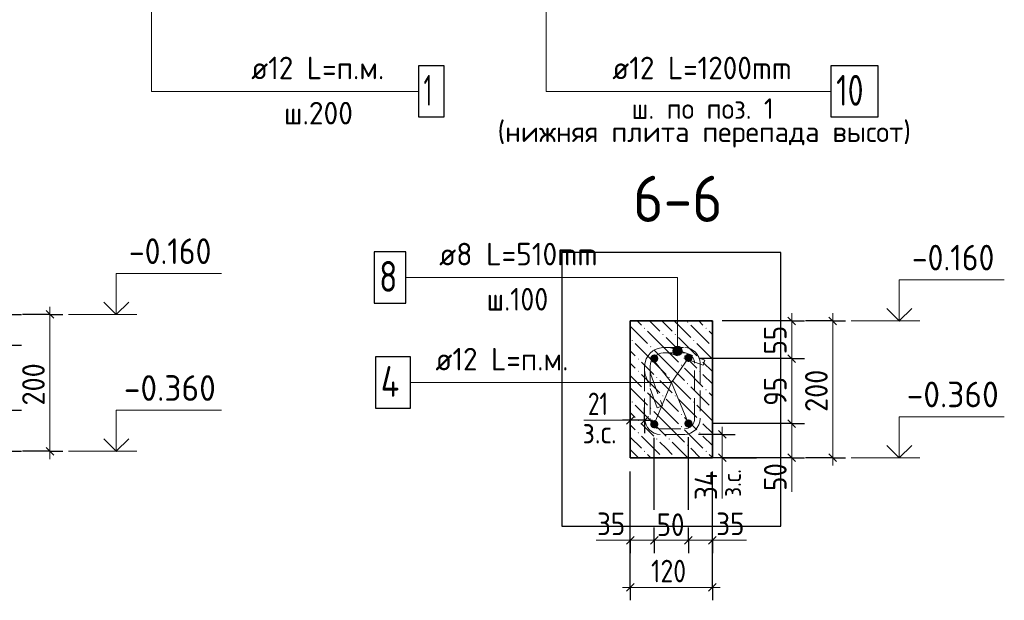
# Model space of a CAD drawing. Header units: millimetres. Extents: x 0 to 50400, y 0 to 35640.
# Tile 29 of 40: x 25931 to 37438, y 17328 to 24117. Entities that reach past the tile are written whole.
import ezdxf

# ---------------------------------------------------------------- set-up
doc = ezdxf.new("R2010")
doc.units = ezdxf.units.MM
doc.linetypes.add('______2', pattern=[324, 240, -84])
for name, color, linetype, lineweight in [('Standard', 7, 'Continuous', 25), ('ЖБ Перекрытие верхний уровень', 7, 'Continuous', 35), ('Размерная линия_ общее', 7, 'Continuous', 13), ('Тени', 7, 'Continuous', 13)]:
    doc.layers.add(name, color=color, linetype=linetype, lineweight=lineweight)
for name, color, linetype, lineweight, true_color in [('Обрамление Г-обр.', 7, 'Continuous', 25, 0x5f1e0f), ('Поперечное армирование AW фон', 7, '______2', 13, 0xa0a0a0), ('Фоновоя арматура Х1', 7, 'Continuous', 18, 0x656565)]:
    doc.layers.add(name, color=color, linetype=linetype, lineweight=lineweight, true_color=true_color)
doc.styles.add('ISOCPEUR', font='txt')

msp = doc.modelspace()

# ---------------------------------------------------------------- hatches: boundary and pattern name
at = {"layer": 'Standard', "linetype": 'Continuous', "lineweight": 13, "transparency": 33554687}
for points in [[(33666, 20271), (33573, 20271), (33565, 20244)], [(33666, 20271), (33565, 20244), (33673, 20244)], [(33646, 20290), (33592, 20290), (33573, 20271)], [(33646, 20290), (33573, 20271), (33666, 20271)], [(33592, 20290), (33646, 20290), (33619, 20298)], [(33673, 20244), (33565, 20244), (33573, 20217)], [(33673, 20244), (33573, 20217), (33666, 20217)], [(33666, 20217), (33573, 20217), (33592, 20197)], [(33666, 20217), (33592, 20197), (33646, 20197)], [(33646, 20197), (33592, 20197), (33619, 20190)]]:
    msp.add_hatch(color=7, dxfattribs=at).paths.add_polyline_path(points)
at = {"layer": 'ЖБ Перекрытие верхний уровень', "linetype": 'Continuous', "lineweight": 18, "transparency": 33554687}
for points in [[(33226, 20509), (33233, 20517), (33241, 20509), (33233, 20502)], [(33730, 20581), (33737, 20589), (33745, 20581), (33737, 20574)], [(33946, 20509), (33953, 20517), (33961, 20509), (33953, 20502)], [(33082, 20365), (33089, 20373), (33097, 20365), (33089, 20358)], [(33442, 20437), (33449, 20445), (33457, 20437), (33449, 20430)], [(33586, 20437), (33593, 20445), (33601, 20437), (33593, 20430)], [(33802, 20365), (33809, 20373), (33817, 20365), (33809, 20358)], [(33298, 20293), (33305, 20301), (33313, 20293), (33305, 20286)], [(34018, 20293), (34025, 20301), (34027, 20299), (34027, 20287), (34025, 20286)], [(33154, 20149), (33161, 20157), (33169, 20149), (33161, 20142)], [(33658, 20221), (33665, 20229), (33673, 20221), (33665, 20214)], [(33874, 20149), (33881, 20157), (33889, 20149), (33881, 20142)], [(33658, 20077), (33665, 20085), (33673, 20077), (33665, 20070)], [(33154, 20005), (33161, 20013), (33169, 20005), (33161, 19998)], [(33370, 19933), (33377, 19941), (33385, 19933), (33377, 19926)], [(33514, 19933), (33521, 19941), (33529, 19933), (33521, 19926)], [(33874, 20005), (33881, 20013), (33889, 20005), (33881, 19998)], [(33226, 19789), (33233, 19797), (33241, 19789), (33233, 19782)], [(33730, 19861), (33737, 19869), (33745, 19861), (33737, 19854)], [(33946, 19789), (33953, 19797), (33961, 19789), (33953, 19782)], [(33442, 19717), (33449, 19725), (33457, 19717), (33449, 19710)], [(33586, 19717), (33593, 19725), (33601, 19717), (33593, 19710)], [(33082, 19645), (33089, 19653), (33097, 19645), (33089, 19638)], [(33298, 19573), (33305, 19581), (33313, 19573), (33305, 19566)], [(33802, 19645), (33809, 19653), (33817, 19645), (33809, 19638)], [(34018, 19573), (34025, 19581), (34027, 19579), (34027, 19567), (34025, 19566)], [(33658, 19501), (33665, 19509), (33673, 19501), (33665, 19494)], [(33154, 19429), (33161, 19437), (33169, 19429), (33161, 19422)], [(33658, 19357), (33665, 19365), (33673, 19357), (33665, 19350)], [(33874, 19429), (33881, 19437), (33889, 19429), (33881, 19422)], [(33154, 19285), (33161, 19293), (33169, 19285), (33161, 19278)], [(33370, 19213), (33377, 19221), (33385, 19213), (33377, 19206)], [(33514, 19213), (33521, 19221), (33529, 19213), (33521, 19206)], [(33874, 19285), (33881, 19293), (33889, 19285), (33881, 19278)], [(33730, 19141), (33737, 19149), (33745, 19141), (33737, 19134)], [(33226, 19069), (33233, 19077), (33241, 19069), (33233, 19062)], [(33442, 18997), (33449, 19005), (33457, 18997), (33455, 18995), (33444, 18995)], [(33586, 18997), (33593, 19005), (33601, 18997), (33599, 18995), (33588, 18995)], [(33946, 19069), (33953, 19077), (33961, 19069), (33953, 19062)]]:
    msp.add_hatch(color=7, dxfattribs=at).paths.add_polyline_path(points, flags=16)
at = {"layer": 'Тени', "linetype": 'Continuous', "lineweight": 13, "transparency": 33554687}
for points in [[(33395, 20155), (33392, 20173), (33381, 20189), (33366, 20199), (33347, 20203), (33329, 20199), (33313, 20189), (33303, 20173), (33299, 20155), (33303, 20137), (33313, 20121), (33329, 20111), (33347, 20107), (33366, 20111), (33381, 20121), (33392, 20137)], [(33795, 20163), (33792, 20181), (33781, 20197), (33766, 20207), (33747, 20211), (33729, 20207), (33713, 20197), (33703, 20181), (33699, 20163), (33703, 20145), (33713, 20129), (33729, 20119), (33747, 20115), (33766, 20119), (33781, 20129), (33792, 20145)], [(33395, 19387), (33392, 19405), (33381, 19421), (33366, 19431), (33347, 19435), (33329, 19431), (33313, 19421), (33303, 19405), (33299, 19387), (33303, 19369), (33313, 19353), (33329, 19343), (33347, 19339), (33366, 19343), (33381, 19353), (33392, 19369)], [(33795, 19395), (33792, 19413), (33781, 19429), (33766, 19439), (33747, 19443), (33729, 19439), (33713, 19429), (33703, 19413), (33699, 19395), (33703, 19377), (33713, 19361), (33729, 19351), (33747, 19347), (33766, 19351), (33781, 19361), (33792, 19377)]]:
    msp.add_hatch(color=7, dxfattribs=at).paths.add_polyline_path(points)

# ---------------------------------------------------------------- linework, layer by layer
at = {"layer": 'Standard', "color": 7, "linetype": 'Continuous', "lineweight": 13, "transparency": 33554687}
for p, q in [((27300, 20670), (26500, 20670)), ((36450, 20595), (35650, 20595)), ((33619, 20298), (33619, 20298)), ((33565, 20244), (33565, 20244)), ((33619, 20190), (33619, 20190)), ((33673, 20244), (33673, 20244)), ((33547, 19875), (30499, 19875)), ((33067, 19433), (32523, 19433)), ((27300, 19070), (26500, 19070)), ((34143, 18995), (34143, 18518)), ((34954, 18995), (34954, 18595)), ((36450, 18995), (35650, 18995)), ((33067, 18030), (32667, 18030)), ((34027, 18030), (34427, 18030))]:
    msp.add_line(p, q, dxfattribs=at)
for points in [[(27472, 28591), (27472, 23279), (30592, 23279)], [(32085, 25463), (32085, 23279), (35419, 23279)], [(27060, 20670), (27060, 21150), (28288, 21150)], [(30445, 21103), (33619, 21103), (33619, 20244)], [(36210, 20595), (36210, 21075), (37438, 21075)], [(33328, 20151), (33547, 19875), (33747, 20163)], [(33347, 19387), (33547, 19875), (33747, 19395)], [(27060, 19070), (27060, 19550), (28288, 19550)], [(36210, 18995), (36210, 19475), (37438, 19475)]]:
    msp.add_lwpolyline(points, dxfattribs=at)
at = {"layer": 'Standard', "color": 254, "linetype": 'Continuous', "lineweight": -3, "true_color": 0xc4c4ff, "transparency": 33554687}
msp.add_lwpolyline([(32267, 18195), (34827, 18195), (34827, 21395), (32267, 21395), (32267, 18195)], dxfattribs=at)
at = {"layer": 'Standard', "color": 7, "linetype": 'Continuous', "lineweight": 35, "transparency": 33554687}
for points in [[(26915, 20815), (27060, 20670), (27205, 20815)], [(36065, 20740), (36210, 20595), (36356, 20740)], [(26915, 19215), (27060, 19070), (27205, 19215)], [(36065, 19140), (36210, 18995), (36356, 19140)]]:
    msp.add_lwpolyline(points, dxfattribs=at)
at = {"layer": 'Standard', "color": 7, "linetype": 'Continuous', "lineweight": 13, "transparency": 33554687}
msp.add_circle((33619, 20244), 54, dxfattribs=at)
at = {"layer": 'ЖБ Перекрытие верхний уровень', "color": 7, "linetype": 'Continuous', "lineweight": 35, "transparency": 33554687}
for p, q in [((33067, 20595), (33067, 18995)), ((34027, 20595), (33067, 20595)), ((34027, 18995), (34027, 20595)), ((33067, 18995), (34027, 18995))]:
    msp.add_line(p, q, dxfattribs=at)
at = {"layer": 'ЖБ Перекрытие верхний уровень', "color": 9, "linetype": 'Continuous', "lineweight": 18, "true_color": 0xc7c7c7, "transparency": 33554687}
for p, q in [((33067, 20532), (33269, 20329)), ((33148, 20595), (33197, 20545)), ((33292, 20595), (33413, 20473)), ((33485, 20545), (33436, 20595)), ((33557, 20473), (33485, 20545)), ((33580, 20595), (33773, 20401)), ((33773, 20545), (33989, 20329)), ((33868, 20595), (33917, 20545)), ((34012, 20595), (34027, 20580)), ((33485, 20257), (33269, 20473)), ((33485, 20401), (33629, 20257)), ((33629, 20401), (33845, 20185)), ((34027, 20436), (33989, 20473)), ((33341, 20113), (33125, 20329)), ((33341, 20257), (33485, 20113)), ((33485, 20257), (33629, 20113)), ((34027, 20148), (33845, 20329)), ((33067, 20244), (33125, 20185)), ((33773, 20113), (33701, 20185)), ((33125, 20041), (33067, 20100)), ((33197, 20113), (33341, 19969)), ((33341, 20113), (33485, 19969)), ((33485, 20113), (33701, 19897)), ((33701, 20041), (33917, 19825)), ((33845, 20041), (33773, 20113)), ((33917, 20113), (34027, 20004)), ((33067, 19956), (33197, 19825)), ((33197, 19969), (33413, 19753)), ((33917, 19969), (34027, 19860)), ((33067, 19812), (33269, 19609)), ((33485, 19825), (33413, 19897)), ((33557, 19753), (33485, 19825)), ((33557, 19897), (33773, 19681)), ((33773, 19825), (33989, 19609)), ((33485, 19537), (33269, 19753)), ((33485, 19681), (33629, 19537)), ((33629, 19681), (33845, 19465)), ((34027, 19716), (33989, 19753)), ((33341, 19393), (33125, 19609)), ((34027, 19428), (33845, 19609)), ((33067, 19524), (33125, 19465)), ((33341, 19537), (33485, 19393)), ((33485, 19537), (33629, 19393)), ((33773, 19393), (33701, 19465)), ((33125, 19321), (33067, 19380)), ((33197, 19393), (33341, 19249)), ((33341, 19393), (33485, 19249)), ((33485, 19393), (33701, 19177)), ((33845, 19321), (33773, 19393)), ((33917, 19393), (34027, 19284)), ((33067, 19236), (33197, 19105)), ((33197, 19249), (33413, 19033)), ((33701, 19321), (33917, 19105)), ((33917, 19249), (34027, 19140)), ((33485, 19105), (33413, 19177)), ((33557, 19033), (33485, 19105)), ((33557, 19177), (33740, 18995)), ((33773, 19105), (33884, 18995)), ((33067, 19092), (33164, 18995)), ((33308, 18995), (33269, 19033)), ((34027, 18996), (33989, 19033))]:
    msp.add_line(p, q, dxfattribs=at)
at = {"layer": 'Обрамление Г-обр.', "color": 7, "linetype": 'Continuous', "lineweight": 25, "transparency": 33554687}
msp.add_lwpolyline([(35413, 22979), (35965, 22979), (35965, 23579), (35413, 23579), (35413, 22979)], dxfattribs=at)
at = {"layer": 'Поперечное армирование AW фон', "color": 7, "linetype": 'Continuous', "lineweight": 25, "transparency": 33554687}
msp.add_lwpolyline([(30073, 20803), (30445, 20803), (30445, 21403), (30073, 21403), (30073, 20803)], dxfattribs=at)
at = {"layer": 'Поперечное армирование AW фон', "color": 253, "linetype": '______2', "lineweight": 13, "true_color": 0xa0a0a0, "transparency": 33554687}
msp.add_lwpolyline([(33382, 19579), (33248, 19948), (33245, 19956), (33243, 19965), (33240, 19974), (33239, 19983), (33237, 19992), (33236, 20002), (33235, 20011), (33235, 20020), (33235, 20070), (33241, 20109), (33254, 20150), (33275, 20187), (33301, 20218), (33331, 20244), (33369, 20265), (33410, 20278), (33449, 20284), (33703, 20284), (33736, 20279), (33770, 20268), (33802, 20250), (33828, 20229), (33850, 20203), (33867, 20171), (33879, 20137), (33883, 20104), (33883, 19448), (33879, 19415), (33867, 19381), (33850, 19349), (33828, 19323), (33802, 19301), (33770, 19284), (33736, 19272), (33703, 19268), (33415, 19268), (33382, 19272), (33348, 19284), (33316, 19301), (33290, 19323), (33269, 19349), (33251, 19381), (33240, 19415), (33235, 19448), (33235, 20070), (33241, 20109), (33254, 20150), (33275, 20187), (33301, 20218), (33331, 20244), (33369, 20265), (33410, 20278), (33449, 20284), (33499, 20284), (33508, 20284), (33517, 20283), (33527, 20282), (33536, 20280), (33545, 20279), (33554, 20276), (33563, 20274), (33571, 20271), (33940, 20137), (33918, 20077), (33550, 20211), (33544, 20213), (33537, 20215), (33531, 20216), (33525, 20217), (33518, 20218), (33512, 20219), (33505, 20220), (33498, 20220), (33453, 20220), (33424, 20216), (33395, 20206), (33368, 20191), (33346, 20173), (33328, 20151), (33313, 20124), (33303, 20095), (33299, 20066), (33299, 19452), (33302, 19429), (33310, 19406), (33322, 19385), (33336, 19368), (33353, 19354), (33374, 19342), (33397, 19335), (33419, 19332), (33699, 19332), (33722, 19335), (33745, 19342), (33766, 19354), (33783, 19368), (33797, 19385), (33808, 19406), (33816, 19429), (33819, 19452), (33819, 20100), (33816, 20122), (33808, 20145), (33797, 20166), (33783, 20183), (33766, 20197), (33745, 20209), (33722, 20217), (33699, 20220), (33453, 20220), (33424, 20216), (33395, 20206), (33368, 20191), (33346, 20173), (33328, 20151), (33313, 20124), (33303, 20095), (33299, 20066), (33299, 20021), (33299, 20014), (33300, 20007), (33301, 20001), (33302, 19994), (33303, 19988), (33304, 19982), (33306, 19975), (33308, 19969), (33442, 19601), (33382, 19579)], dxfattribs=at)
at = {"layer": 'Размерная линия_ общее', "color": 7, "linetype": 'Continuous', "lineweight": 25, "transparency": 33554687}
for p, q in [((26239, 20715), (26329, 20625)), ((34909, 20640), (34999, 20550)), ((35389, 20640), (35479, 20550)), ((34909, 20200), (34999, 20110)), ((33112, 19478), (33022, 19388)), ((33280, 19478), (33190, 19388)), ((34909, 19440), (34999, 19350)), ((34098, 19313), (34188, 19223)), ((26239, 19115), (26329, 19025)), ((34098, 19040), (34188, 18950)), ((34909, 19040), (34999, 18950)), ((35389, 19040), (35479, 18950)), ((33022, 17985), (33112, 18075)), ((33302, 17985), (33392, 18075)), ((33702, 17985), (33792, 18075)), ((33982, 17985), (34072, 18075)), ((33022, 17433), (33112, 17523)), ((33982, 17433), (34072, 17523))]:
    msp.add_line(p, q, dxfattribs=at)
at = {"layer": 'Размерная линия_ общее', "color": 7, "linetype": 'Continuous', "lineweight": 13, "transparency": 33554687}
for p, q in [((26284, 20670), (26284, 20760)), ((34954, 20595), (34954, 20685)), ((35434, 20595), (35434, 20685)), ((34954, 20595), (34954, 20155)), ((34143, 19268), (34143, 19358)), ((34954, 19395), (34954, 18995)), ((34143, 19268), (34143, 18995)), ((26284, 19070), (26284, 18980)), ((34143, 18995), (34143, 18905)), ((34954, 18995), (34954, 18905)), ((35434, 18995), (35434, 18905)), ((33067, 18030), (32977, 18030)), ((33067, 18030), (33347, 18030)), ((33347, 18030), (33747, 18030)), ((33747, 18030), (34027, 18030)), ((34027, 18030), (34117, 18030)), ((33067, 17478), (32977, 17478)), ((33067, 17478), (34027, 17478)), ((34027, 17478), (34117, 17478))]:
    msp.add_line(p, q, dxfattribs=at)
at = {"layer": 'Размерная линия_ общее', "color": 253, "linetype": 'Continuous', "lineweight": -3, "true_color": 0xa0a0a0, "transparency": 33554687}
for p, q in [((25804, 20670), (25954, 20670)), ((26284, 20670), (25964, 20670)), ((26284, 20670), (26134, 20670)), ((26284, 20670), (26434, 20670)), ((34954, 20595), (34143, 20595)), ((34954, 20595), (34804, 20595)), ((34954, 20595), (35104, 20595)), ((35434, 20595), (35114, 20595)), ((35434, 20595), (35284, 20595)), ((35434, 20595), (35584, 20595)), ((25804, 20310), (25954, 20310)), ((34954, 20155), (34804, 20155)), ((34954, 20155), (35104, 20155)), ((33067, 19433), (33067, 19583)), ((33235, 19433), (33235, 19583)), ((25804, 19550), (25954, 19550)), ((33067, 19433), (33067, 19283)), ((33235, 19433), (33235, 19283)), ((34954, 19395), (34804, 19395)), ((34954, 19395), (35104, 19395)), ((34143, 19268), (33863, 19268)), ((34143, 19268), (33993, 19268)), ((34143, 19268), (34293, 19268)), ((25804, 19070), (25954, 19070)), ((26284, 19070), (25964, 19070)), ((26284, 19070), (26134, 19070)), ((26284, 19070), (26434, 19070)), ((34143, 18995), (33993, 18995)), ((34143, 18995), (34293, 18995)), ((34143, 18995), (34541, 18995)), ((34954, 18995), (34804, 18995)), ((34954, 18995), (35104, 18995)), ((35434, 18995), (35114, 18995)), ((35434, 18995), (35284, 18995)), ((35434, 18995), (35584, 18995)), ((33067, 18030), (33067, 18180)), ((33067, 17478), (33067, 18106)), ((33347, 18030), (33347, 18180)), ((33747, 18030), (33747, 18180)), ((34027, 18030), (34027, 18180)), ((34027, 17478), (34027, 18106)), ((33067, 18030), (33067, 17880)), ((33347, 18030), (33347, 18041)), ((33347, 18030), (33347, 17880)), ((33747, 18030), (33747, 18041)), ((33747, 18030), (33747, 17880)), ((34027, 18030), (34027, 17880)), ((33067, 17478), (33067, 17628)), ((34027, 17478), (34027, 17628)), ((33067, 17478), (33067, 17328)), ((34027, 17478), (34027, 17328))]:
    msp.add_line(p, q, dxfattribs=at)
at = {"layer": 'Размерная линия_ общее', "color": 7, "linetype": 'Continuous', "lineweight": -3, "transparency": 33554687}
for p, q in [((33067, 19433), (32977, 19433)), ((33235, 19433), (33067, 19433)), ((33235, 19433), (33325, 19433))]:
    msp.add_line(p, q, dxfattribs=at)
at = {"layer": 'Размерная линия_ общее', "color": 7, "linetype": 'Continuous', "lineweight": 13, "transparency": 33554687}
for points in [[(26284, 20670), (26284, 19505), (26284, 19505), (26284, 19070)], [(35434, 20595), (35434, 19450), (35434, 19450), (35434, 18995)], [(34954, 20155), (34954, 20118), (34954, 20118), (34954, 19395)]]:
    msp.add_lwpolyline(points, dxfattribs=at)
at = {"layer": 'Размерная линия_ общее', "color": 253, "linetype": 'Continuous', "lineweight": -3, "true_color": 0xa0a0a0, "transparency": 33554687}
for points in [[(34954, 20155), (34934, 20155), (34934, 20155), (34934, 20155), (34934, 20155), (33867, 20155)], [(34954, 19395), (34934, 19395), (34934, 19395), (34027, 19395)], [(33347, 18384), (33347, 18752), (33347, 18752), (33347, 19227)], [(33747, 18384), (33747, 19148), (33747, 19148), (33747, 19235)], [(34954, 18995), (34934, 18995), (34934, 18995), (34143, 18995)], [(33067, 18030), (33067, 18044), (33067, 18044), (33067, 18051), (33067, 18051), (33067, 18474), (33067, 18474), (33067, 18835)], [(34027, 18030), (34027, 18051), (34027, 18051), (34027, 18835)]]:
    msp.add_lwpolyline(points, dxfattribs=at)
at = {"layer": 'Тени', "color": 7, "linetype": 'Continuous', "lineweight": 25, "transparency": 33554687}
msp.add_lwpolyline([(30091, 19575), (30499, 19575), (30499, 20175), (30091, 20175), (30091, 19575)], dxfattribs=at)
at = {"layer": 'Фоновоя арматура Х1', "color": 7, "linetype": 'Continuous', "lineweight": 25, "transparency": 33554687}
msp.add_lwpolyline([(30592, 22979), (30892, 22979), (30892, 23579), (30592, 23579), (30592, 22979)], dxfattribs=at)

# ---------------------------------------------------------------- texts
at = {"layer": 'Standard', "color": 7, "linetype": 'Continuous', "lineweight": 18, "transparency": 33554687, "char_height": 240, "attachment_point": 7, "style": 'ISOCPEUR'}
for s, insert, width in [('\\W0.99;(нижняя плита перепада высот)', (31516, 22621), 4988.22), ('\\W0.95;ш. по поз. 1', (33082, 22957), 1852.89)]:
    msp.add_mtext(s, dxfattribs=dict(at, insert=insert, width=width))
at = {"layer": 'Standard', "color": 7, "linetype": 'Continuous', "lineweight": 50, "transparency": 33554687, "insert": (33100, 21752), "char_height": 540, "width": 1379.43, "attachment_point": 7, "style": 'ISOCPEUR'}
msp.add_mtext('\\W0.91;6-6', dxfattribs=at)
at = {"layer": 'Standard', "color": 7, "linetype": 'Continuous', "lineweight": 25, "transparency": 33554687, "char_height": 300, "attachment_point": 7, "style": 'ISOCPEUR'}
for s, insert, width in [('\\W0.90;-0.160', (27208, 21260), 1214.13), ('\\W0.90;-0.160', (36358, 21185), 1214.13), ('\\W0.95;-0.360', (27148, 19660), 1281.43), ('\\W0.95;-0.360', (36298, 19585), 1281.44)]:
    msp.add_mtext(s, dxfattribs=dict(at, insert=insert, width=width))
at = {"layer": 'Обрамление Г-обр.', "color": 7, "linetype": 'Continuous', "lineweight": 13, "transparency": 33554687, "attachment_point": 7, "style": 'ISOCPEUR'}
for s, insert, char_height, width in [('\\W0.94;ø12 L=1200mm ', (32857, 23420), 264, 2525.26), ('\\W0.75;10', (35473, 23111), 360, 566.75)]:
    msp.add_mtext(s, dxfattribs=dict(at, insert=insert, char_height=char_height, width=width))
at = {"layer": 'Поперечное армирование AW фон', "color": 7, "linetype": 'Continuous', "lineweight": 13, "transparency": 33554687, "attachment_point": 7, "style": 'ISOCPEUR'}
for s, insert, char_height, width in [('\\W0.95;ø8 L=510mm ', (30833, 21244), 264, 2210.41), ('\\W0.78;8', (30133, 20935), 360, 391.71)]:
    msp.add_mtext(s, dxfattribs=dict(at, insert=insert, char_height=char_height, width=width))
at = {"layer": 'Поперечное армирование AW фон', "color": 7, "linetype": '______2', "lineweight": 13, "transparency": 33554687, "insert": (31388, 20716), "char_height": 264, "width": 1095.49, "attachment_point": 7, "style": 'ISOCPEUR'}
msp.add_mtext('\\W0.90;ш.100 ', dxfattribs=at)
at = {"layer": 'Размерная линия_ общее', "color": 7, "linetype": 'Continuous', "lineweight": 25, "transparency": 33554687, "char_height": 264, "attachment_point": 7, "rotation": 90, "style": 'ISOCPEUR'}
for s, insert, width in [('\\W0.87;55', (34894, 20203), 484.72), ('\\W0.91;200', (26224, 19606), 674.39), ('\\W0.91;200', (35374, 19531), 674.39), ('\\W0.87;95', (34894, 19603), 484.72), ('\\W0.87;50', (34894, 18607), 484.72), ('\\W0.88;34', (34083, 18500), 512.16)]:
    msp.add_mtext(s, dxfattribs=dict(at, insert=insert, width=width))
at = {"layer": 'Размерная линия_ общее', "color": 7, "linetype": 'Continuous', "lineweight": 25, "transparency": 33554687, "char_height": 264, "attachment_point": 7, "style": 'ISOCPEUR'}
for s, insert, width in [('\\W0.75;21', (32572, 19493), 415.61), ('\\W0.90;з.с.', (32510, 19162), 607.14), ('\\W0.87;35', (32679, 18090), 484.71), ('\\W0.87;50', (33376, 18080), 484.73), ('\\W0.87;35', (34072, 18090), 484.71), ('\\W0.83;120', (33310, 17538), 610.29)]:
    msp.add_mtext(s, dxfattribs=dict(at, insert=insert, width=width))
at = {"layer": 'Размерная линия_ общее', "color": 7, "linetype": 'Continuous', "lineweight": 18, "transparency": 33554687, "insert": (34361, 18537), "char_height": 216, "width": 496.74, "attachment_point": 7, "rotation": 90, "style": 'ISOCPEUR'}
msp.add_mtext('\\W0.90;з.с.', dxfattribs=at)
at = {"layer": 'Тени', "color": 7, "linetype": 'Continuous', "lineweight": 13, "transparency": 33554687, "attachment_point": 7, "style": 'ISOCPEUR'}
for s, insert, char_height, width in [('\\W0.94;ø12 L=п.м. ', (30790, 20016), 264, 1918.97), ('\\W0.80;4', (30151, 19707), 360, 431.8)]:
    msp.add_mtext(s, dxfattribs=dict(at, insert=insert, char_height=char_height, width=width))
at = {"layer": 'Фоновоя арматура Х1', "color": 7, "linetype": 'Continuous', "lineweight": 13, "transparency": 33554687, "attachment_point": 7, "style": 'ISOCPEUR'}
for s, insert, char_height, width in [('\\W0.94;ø12 L=п.м. ', (28637, 23420), 264, 1918.97), ('\\W0.56;1', (30652, 23111), 360, 280), ('\\W0.95;ш.200 ', (29020, 22892), 264, 1154.56)]:
    msp.add_mtext(s, dxfattribs=dict(at, insert=insert, char_height=char_height, width=width))

doc.saveas('drawing.dxf')
